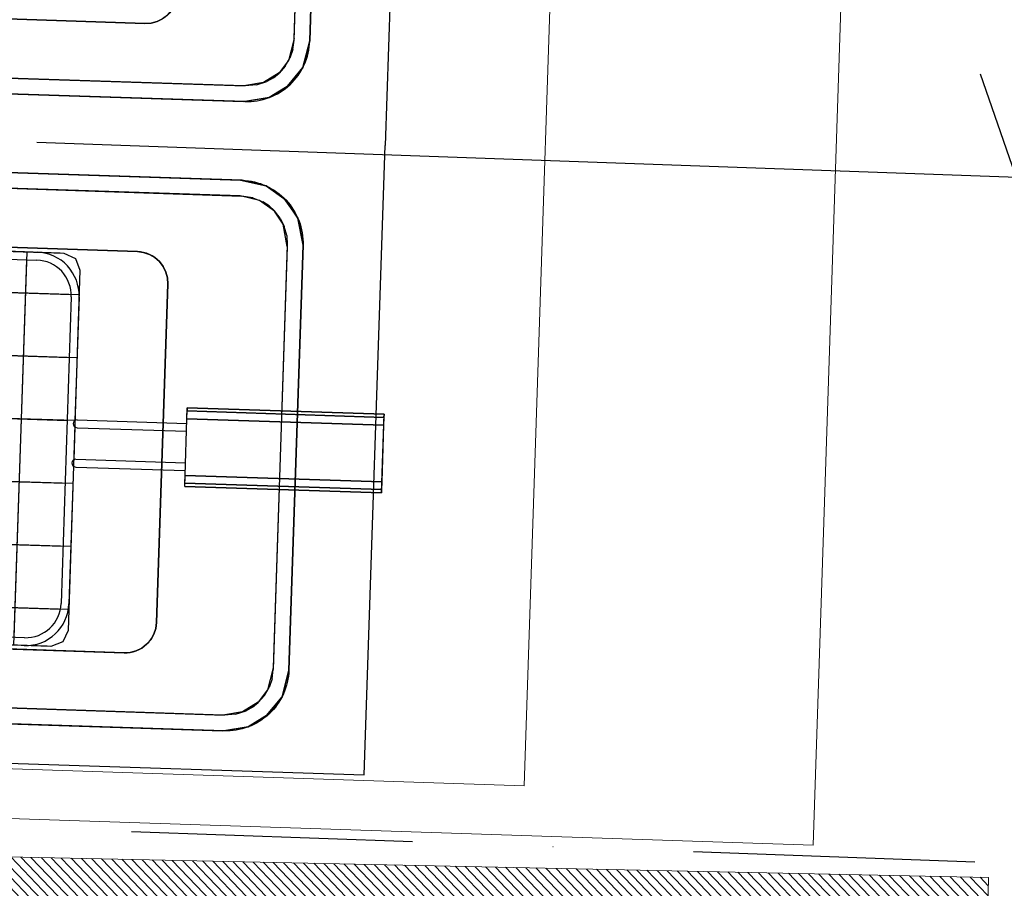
# Model space of a CAD drawing. Header units: millimetres. Extents: x 297264 to 416219, y -77299 to -23696.
# Tile 6 of 187: x 299231 to 299668, y -30238 to -29852. Entities that reach past the tile are written whole.
import ezdxf

# ---------------------------------------------------------------- set-up
doc = ezdxf.new("R2010")
doc.units = ezdxf.units.MM
doc.header["$LTSCALE"] = 2.5
doc.linetypes.add('CONTINUA', pattern=[0])
doc.linetypes.add('DASHDOTX2', pattern=[2, 1, -0.5, 0, -0.5])
for name, color, linetype, lineweight in [('A-WALL', 7, 'Continuous', 30), ('CKD Dimensions', 7, 'Continuous', 0), ('CKD Equipments', 252, 'Continuous', 0), ('ELEVATION 4', 157, 'Continuous', 9), ('HATCH LIGHT', 250, 'Continuous', 0)]:
    doc.layers.add(name, color=color, linetype=linetype, lineweight=lineweight)
for name, color, linetype in [('CKD-Hood', 1, 'Continuous'), ('IQ_200_3D', 1, 'Continuous'), ('IQ_204_2D', 7, 'CONTINUA'), ('IQ_204_3D', 7, 'Continuous')]:
    doc.layers.add(name, color=color, linetype=linetype)
doc.styles.get("Standard").update_dxf_attribs({"font": 'GOTHIC.TTF'})
doc.dimstyles.new('AJKD_30', dxfattribs={"dimscale": 30, "dimtxt": 2, "dimasz": 1, "dimexe": 0.8, "dimexo": 0.8, "dimgap": 0.5, "dimtad": 1, "dimdec": 0, "dimzin": 0, "dimdsep": 46, "dimtxsty": 'Standard', "dimblk": 'ARCHTICK', "dimcen": 0.125, "dimclrd": 251, "dimclre": 251, "dimclrt": 42, "dimadec": 0, "dimazin": 0, "dimtfac": 1, "dimtdec": 0, "dimtix": 1, "dimtmove": 0, "dimatfit": 3, "dimfxl": 1, "dimtolj": 1, "dimtzin": 0, "dimarcsym": 1})

# ---------------------------------------------------------------- blocks, each defined once
blk = doc.blocks.new('G$C90A9299F')
at = {"layer": 'CKD Equipments', "ltscale": 0.25}
h = blk.add_hatch(dxfattribs=at)
h.set_pattern_fill('ANSI31', color=4)
h.set_pattern_definition([(45, (-606493, 32858.5), (-2.24506403, 2.24506403), [])])
h.paths.add_polyline_path([(0, 880), (700, 880), (700, 0), (0, 0)])
h.paths.add_polyline_path([(30, 850), (670, 850), (670, 30), (30, 30)], flags=16)
blk.add_lwpolyline([(0, 880), (700, 880), (700, 0), (0, 0), (0, 880)], dxfattribs=at)
blk = doc.blocks.new('ELECTROLUX-MC7-FRYERTOP-800')
at = {"layer": 'IQ_200_3D'}
for p, q in [((98.88, -463.95, 745), (98.88, -197.95, 745)), ((138.88, -463.95, 745), (138.88, -197.95, 745)), ((178.88, -463.95, 745), (178.88, -197.95, 745)), ((218.88, -463.95, 745), (218.88, -197.95, 745)), ((258.88, -463.95, 745), (258.88, -197.95, 745)), ((298.88, -463.95, 745), (298.88, -197.95, 745)), ((75, -450.95, 870), (75, -210.95, 870)), ((75, -450.95, 750), (75, -210.95, 750)), ((75, -450.95, 790), (75, -210.95, 790)), ((75, -450.95, 830), (75, -210.95, 830)), ((325, -450.95, 870), (325, -210.95, 870)), ((325, -450.95, 750), (325, -210.95, 750)), ((325, -450.95, 790), (325, -210.95, 790)), ((325, -450.95, 830), (325, -210.95, 830)), ((75, -429.96, 745), (325, -429.96, 745)), ((75, -450.95, 895), (75, -450.95, 745)), ((75, -450.95, 895), (75, -450.95, 745)), ((325, -450.95, 895), (325, -450.95, 745)), ((85.39, -463.95, 895), (85.39, -463.95, 745)), ((314.5, -463.95, 870), (85.5, -463.95, 870)), ((314.5, -463.95, 830), (85.5, -463.95, 830)), ((314.5, -463.95, 790), (85.5, -463.95, 790)), ((314.5, -463.95, 750), (85.5, -463.95, 750)), ((126.95, -463.95, 895), (126.95, -463.95, 745)), ((165.7, -463.95, 895), (165.7, -463.95, 745)), ((204.45, -463.95, 895), (204.45, -463.95, 745)), ((244.45, -463.95, 895), (244.45, -463.95, 745)), ((284.28, -463.95, 895), (284.28, -463.95, 745)), ((314.5, -463.95, 895), (314.5, -463.95, 745))]:
    blk.add_line(p, q, dxfattribs=at)
for elevation in [745, 895]:
    blk.add_lwpolyline([(75, -208.45), (78.08, -201.03), (85.5, -197.95), (314.5, -197.95), (321.92, -201.03), (325, -208.45), (325, -453.45), (321.92, -460.88), (314.5, -463.95), (85.5, -463.95), (78.08, -460.88), (75, -453.45)], close=True, dxfattribs=dict(at, elevation=elevation))
for points, invisible_edges in [([(25, -140, 900), (0, -80.5, 900), (0, -655, 900), (25, -565, 900)], 5), ([(375, -140, 900), (400, -80.5, 900), (400, -655, 900), (375, -565, 900)], 7), ([(425, -140, 900), (400, -80.5, 900), (400, -655, 900), (425, -565, 900)], 7), ([(35, -140.98, 890), (25, -140.98, 900), (25, -564.02, 900), (35, -564.02, 890)], 5), ([(72.5, -160, 890), (35, -140, 890), (35, -565, 890), (72.5, -500, 890)], 5), ([(327.5, -160, 890), (365, -140, 890), (365, -565, 890), (327.5, -500, 890)], 5), ([(365, -140.98, 890), (375, -140.98, 900), (375, -564.02, 900), (365, -564.02, 890)], 5), ([(435, -140.98, 890), (425, -140.98, 900), (425, -564.02, 900), (435, -564.02, 890)], 5), ([(472.5, -160, 890), (435, -140, 890), (435, -565, 890), (472.5, -500, 890)], 5), ([(72.5, -500, 730), (327.5, -500, 730), (327.5, -160, 730), (72.5, -160, 730)], 5), ([(72.5, -160, 890), (72.5, -160, 730), (72.5, -500, 730), (72.5, -500, 890)], 1), ([(327.5, -160, 890), (327.5, -160, 730), (327.5, -500, 730), (327.5, -500, 890)], 1), ([(727.5, -500, 730), (472.5, -500, 730), (472.5, -160, 730), (727.5, -160, 730)], 5), ([(472.5, -160, 890), (472.5, -160, 730), (472.5, -500, 730), (472.5, -500, 890)], 1), ([(35, -565, 890), (72.5, -500, 890), (72.88, -503.9, 890), (35.83, -572.03, 890)], 5), ([(327.12, -503.9, 730), (72.88, -503.9, 730), (72.5, -500, 730), (327.5, -500, 730)], 5), ([(72.5, -500, 730), (72.5, -500, 890), (72.88, -503.9, 890), (72.88, -503.9, 730)], 4), ([(327.5, -500, 730), (327.5, -500, 890), (327.12, -503.9, 890), (327.12, -503.9, 730)], 4), ([(365, -565, 890), (327.5, -500, 890), (327.12, -503.9, 890), (364.17, -572.03, 890)], 5), ([(435, -565, 890), (472.5, -500, 890), (472.88, -503.9, 890), (435.83, -572.03, 890)], 5), ([(472.88, -503.9, 730), (727.12, -503.9, 730), (727.5, -500, 730), (472.5, -500, 730)], 5), ([(472.5, -500, 730), (472.5, -500, 890), (472.88, -503.9, 890), (472.88, -503.9, 730)], 4), ([(72.88, -503.9, 890), (35.83, -572.03, 890), (38.29, -578.66, 890), (74.02, -507.65, 890)], 5), ([(74.02, -507.65, 730), (325.98, -507.65, 730), (327.12, -503.9, 730), (72.88, -503.9, 730)], 5), ([(72.88, -503.9, 890), (72.88, -503.9, 730), (74.02, -507.65, 730), (74.02, -507.65, 890)], 5), ([(327.12, -503.9, 890), (327.12, -503.9, 730), (325.98, -507.65, 730), (325.98, -507.65, 890)], 5), ([(327.12, -503.9, 890), (364.17, -572.03, 890), (361.71, -578.66, 890), (325.98, -507.65, 890)], 5), ([(472.88, -503.9, 890), (435.83, -572.03, 890), (438.29, -578.66, 890), (474.02, -507.65, 890)], 5), ([(725.98, -507.65, 730), (474.02, -507.65, 730), (472.88, -503.9, 730), (727.12, -503.9, 730)], 5), ([(472.88, -503.9, 890), (472.88, -503.9, 730), (474.02, -507.65, 730), (474.02, -507.65, 890)], 5), ([(38.29, -578.66, 890), (74.02, -507.65, 890), (75.87, -511.11, 890), (40.74, -582.65, 890)], 5), ([(75.87, -511.11, 890), (40.74, -582.65, 890), (43.79, -586.21, 890), (78.36, -514.14, 890)], 5), ([(324.13, -511.11, 730), (75.87, -511.11, 730), (74.02, -507.65, 730), (325.98, -507.65, 730)], 5), ([(74.02, -507.65, 730), (74.02, -507.65, 890), (75.87, -511.11, 890), (75.87, -511.11, 730)], 5), ([(78.36, -514.14, 730), (321.64, -514.14, 730), (324.13, -511.11, 730), (75.87, -511.11, 730)], 5), ([(75.87, -511.11, 890), (75.87, -511.11, 730), (78.36, -514.14, 730), (78.36, -514.14, 890)], 5), ([(324.13, -511.11, 890), (324.13, -511.11, 730), (321.64, -514.14, 730), (321.64, -514.14, 890)], 5), ([(324.13, -511.11, 890), (359.26, -582.65, 890), (356.21, -586.21, 890), (321.64, -514.14, 890)], 5), ([(325.98, -507.65, 730), (325.98, -507.65, 890), (324.13, -511.11, 890), (324.13, -511.11, 730)], 5), ([(361.71, -578.66, 890), (325.98, -507.65, 890), (324.13, -511.11, 890), (359.26, -582.65, 890)], 5), ([(438.29, -578.66, 890), (474.02, -507.65, 890), (475.87, -511.11, 890), (440.74, -582.65, 890)], 5), ([(475.87, -511.11, 890), (440.74, -582.65, 890), (443.79, -586.21, 890), (478.36, -514.14, 890)], 5), ([(475.87, -511.11, 730), (724.13, -511.11, 730), (725.98, -507.65, 730), (474.02, -507.65, 730)], 5), ([(474.02, -507.65, 730), (474.02, -507.65, 890), (475.87, -511.11, 890), (475.87, -511.11, 730)], 5), ([(43.79, -586.21, 890), (78.36, -514.14, 890), (81.39, -516.63, 890), (48.33, -589.94, 890)], 5), ([(81.39, -516.63, 890), (48.33, -589.94, 890), (53.52, -592.72, 890), (84.85, -518.48, 890)], 5), ([(53.52, -592.72, 890), (84.85, -518.48, 890), (88.6, -519.62, 890), (59.15, -594.42, 890)], 5), ([(318.61, -516.63, 730), (81.39, -516.63, 730), (78.36, -514.14, 730), (321.64, -514.14, 730)], 5), ([(78.36, -514.14, 730), (78.36, -514.14, 890), (81.39, -516.63, 890), (81.39, -516.63, 730)], 5), ([(84.85, -518.48, 730), (315.15, -518.48, 730), (318.61, -516.63, 730), (81.39, -516.63, 730)], 5), ([(81.39, -516.63, 890), (81.39, -516.63, 730), (84.85, -518.48, 730), (84.85, -518.48, 890)], 5), ([(311.4, -519.62, 730), (88.6, -519.62, 730), (84.85, -518.48, 730), (315.15, -518.48, 730)], 5), ([(84.85, -518.48, 730), (84.85, -518.48, 890), (88.6, -519.62, 890), (88.6, -519.62, 730)], 5), ([(315.15, -518.48, 730), (315.15, -518.48, 890), (311.4, -519.62, 890), (311.4, -519.62, 730)], 5), ([(346.48, -592.72, 890), (315.15, -518.48, 890), (311.4, -519.62, 890), (340.85, -594.42, 890)], 5), ([(346.48, -592.72, 890), (315.15, -518.48, 890), (311.4, -519.62, 890), (340.85, -594.42, 890)], 5), ([(318.61, -516.63, 890), (318.61, -516.63, 730), (315.15, -518.48, 730), (315.15, -518.48, 890)], 5), ([(318.61, -516.63, 890), (351.67, -589.94, 890), (346.48, -592.72, 890), (315.15, -518.48, 890)], 5), ([(321.64, -514.14, 730), (321.64, -514.14, 890), (318.61, -516.63, 890), (318.61, -516.63, 730)], 5), ([(356.21, -586.21, 890), (321.64, -514.14, 890), (318.61, -516.63, 890), (351.67, -589.94, 890)], 5), ([(443.79, -586.21, 890), (478.36, -514.14, 890), (481.39, -516.63, 890), (448.33, -589.94, 890)], 5), ([(481.39, -516.63, 890), (448.33, -589.94, 890), (453.52, -592.72, 890), (484.85, -518.48, 890)], 5), ([(453.52, -592.72, 890), (484.85, -518.48, 890), (488.6, -519.62, 890), (459.15, -594.42, 890)], 5), ([(453.52, -592.72, 890), (484.85, -518.48, 890), (488.6, -519.62, 890), (459.15, -594.42, 890)], 5), ([(88.6, -519.62, 890), (59.15, -594.42, 890), (65, -595, 890), (92.5, -520, 890)], 5), ([(65, -595, 890), (92.5, -520, 890), (307.5, -520, 890), (335, -595, 890)], 5), ([(92.5, -520, 730), (307.5, -520, 730), (311.4, -519.62, 730), (88.6, -519.62, 730)], 4), ([(88.6, -519.62, 890), (88.6, -519.62, 730), (92.5, -520, 730), (92.5, -520, 890)], 1), ([(311.4, -519.62, 890), (311.4, -519.62, 730), (307.5, -520, 730), (307.5, -520, 890)], 1), ([(311.4, -519.62, 890), (340.85, -594.42, 890), (335, -595, 890), (307.5, -520, 890)], 5), ([(311.4, -519.62, 890), (340.85, -594.42, 890), (335, -595, 890), (307.5, -520, 890)], 5), ([(488.6, -519.62, 890), (459.15, -594.42, 890), (465, -595, 890), (492.5, -520, 890)], 5), ([(488.6, -519.62, 890), (459.15, -594.42, 890), (465, -595, 890), (492.5, -520, 890)], 5), ([(735, -595, 890), (707.5, -520, 890), (492.5, -520, 890), (465, -595, 890)], 5), ([(28.04, -580.31, 900), (25, -565, 900), (0, -655, 900)], 10), ([(37.46, -576.41, 890), (35, -564.02, 890), (25, -564.02, 900), (28.04, -580.31, 900)], 10), ([(362.54, -576.41, 890), (365, -564.02, 890), (375, -564.02, 900), (371.96, -580.31, 900)], 10), ([(371.96, -580.31, 900), (375, -565, 900), (400, -655, 900)], 14), ([(428.04, -580.31, 900), (425, -565, 900), (400, -655, 900)], 14), ([(437.46, -576.41, 890), (435, -564.02, 890), (425, -564.02, 900), (428.04, -580.31, 900)], 10), ([(42.33, -597.23, 900), (36.72, -593.28, 900), (28.04, -580.31, 900), (0, -655, 900)], 12), ([(43.99, -586.18, 890), (37.46, -576.41, 890), (28.04, -580.31, 900), (35.68, -591.73, 900)], 10), ([(356.01, -586.18, 890), (362.54, -576.41, 890), (371.96, -580.31, 900), (364.32, -591.73, 900)], 10), ([(357.67, -597.23, 900), (363.28, -593.28, 900), (371.96, -580.31, 900), (400, -655, 900)], 12), ([(442.33, -597.23, 900), (436.72, -593.28, 900), (428.04, -580.31, 900), (400, -655, 900)], 12), ([(443.99, -586.18, 890), (437.46, -576.41, 890), (428.04, -580.31, 900), (435.68, -591.73, 900)], 10), ([(52.08, -591.86, 890), (43.99, -586.18, 890), (35.68, -591.73, 900), (47.95, -601.18, 900)], 10), ([(347.92, -591.86, 890), (356.01, -586.18, 890), (364.32, -591.73, 900), (352.05, -601.18, 900)], 10), ([(452.08, -591.86, 890), (443.99, -586.18, 890), (435.68, -591.73, 900), (447.95, -601.18, 900)], 10), ([(66.11, -595, 890), (52.08, -591.86, 890), (47.95, -601.18, 900), (65, -605, 900)], 10), ([(333.89, -595, 890), (347.92, -591.86, 890), (352.05, -601.18, 900), (335, -605, 900)], 10), ([(466.11, -595, 890), (452.08, -591.86, 890), (447.95, -601.18, 900), (465, -605, 900)], 10), ([(65, -605, 900), (47.95, -601.18, 900), (42.33, -597.23, 900), (0, -655, 900)], 12), ([(335, -605, 900), (333.89, -595, 890), (66.11, -595, 890), (65, -605, 900)], 5), ([(335, -605, 900), (352.05, -601.18, 900), (357.67, -597.23, 900), (400, -655, 900)], 12), ([(465, -605, 900), (447.95, -601.18, 900), (442.33, -597.23, 900), (400, -655, 900)], 12), ([(465, -605, 900), (466.11, -595, 890), (733.89, -595, 890), (735, -605, 900)], 5), ([(0, -655, 900), (400, -655, 900), (335, -605, 900), (65, -605, 900)], 10), ([(800, -655, 900), (400, -655, 900), (465, -605, 900), (735, -605, 900)], 10)]:
    blk.add_3dface(points, dxfattribs=dict(at, invisible_edges=invisible_edges))
blk.add_3dface([(92.5, -520, 890), (92.5, -520, 730), (307.5, -520, 730), (307.5, -520, 890)], dxfattribs=at)
at = {"layer": 'IQ_204_2D'}
for p, q in [((98.88, -202.89), (98.88, -458.66)), ((138.88, -202.89), (138.88, -458.95)), ((178.88, -202.89), (178.88, -458.95)), ((218.88, -202.89), (218.88, -458.95)), ((258.88, -202.89), (258.88, -458.95)), ((298.88, -202.89), (298.88, -458.91)), ((80, -429.96), (320, -429.96))]:
    blk.add_line(p, q, dxfattribs=at)
at = {"layer": 'IQ_204_2D', "linetype": 'Continuous'}
for p, q in [((75, -436.45), (75, -225.39)), ((80, -436.45), (80, -225.39)), ((320, -225.39), (320, -436.45)), ((325, -225.39), (325, -436.45)), ((297.5, -458.95), (102.5, -458.95)), ((189.9, -463.95), (102.5, -463.95)), ((189.45, -465.39), (189.45, -534.95)), ((214.9, -463.95), (194, -463.95)), ((194.45, -465.39), (194.45, -534.95)), ((214.45, -465.39), (214.45, -534.95)), ((297.5, -463.95), (219, -463.95)), ((219.45, -465.39), (219.45, -534.95)), ((179.45, -659.95), (179.45, -534.95)), ((179.45, -534.95), (229.45, -534.95)), ((229.45, -659.95), (229.45, -534.95)), ((179.45, -659.95), (229.45, -659.95))]:
    blk.add_line(p, q, dxfattribs=at)
at = {"layer": 'IQ_204_2D'}
for points in [[(375, -140), (375, -565, -0.414214), (335, -605), (65, -605, -0.414214), (25, -565), (25, -140, -0.414214), (65, -100), (335, -100, -0.414214)], [(425, -140), (425, -565, 0.414214), (465, -605), (735, -605, 0.414214), (775, -565), (775, -140, 0.414214), (735, -100), (465, -100, 0.414214)], [(92.5, -520), (307.5, -520, 0.414214), (327.5, -500), (327.5, -160, 0.414214), (307.5, -140), (92.5, -140, 0.414214), (72.5, -160), (72.5, -500, 0.414214)], [(707.5, -520), (492.5, -520, -0.414214), (472.5, -500), (472.5, -160, -0.414214), (492.5, -140), (707.5, -140, -0.414214), (727.5, -160), (727.5, -500, -0.414214)]]:
    blk.add_lwpolyline(points, format="xyb", close=True, dxfattribs=at)
at = {"layer": 'IQ_204_2D', "linetype": 'Continuous'}
for centre, radius, start, end in [((102.5, -436.45), 27.5, 180, 270), ((102.5, -436.45), 22.5, 180, 270), ((297.5, -436.45), 27.5, 270, 0), ((297.5, -436.45), 22.5, 270, 0), ((191.95, -465.39), 2.5, 0, 180), ((216.95, -465.39), 2.5, 0, 180)]:
    blk.add_arc(centre, radius, start, end, dxfattribs=at)
at = {"layer": 'IQ_204_3D'}
for points, invisible_edges in [([(179.45, -534.95, 968), (181.5, -534.95, 972.95), (181.5, -534.95, 957.05), (179.45, -534.95, 962)], 15), ([(179.45, -534.95, 962), (181.5, -534.95, 957.05), (181.5, -659.95, 957.05), (179.45, -659.95, 962)], 10), ([(181.5, -534.95, 972.95), (186.45, -534.95, 975), (186.45, -534.95, 955), (181.5, -534.95, 957.05)], 15), ([(186.45, -534.95, 975), (222.45, -534.95, 975), (222.45, -534.95, 955), (186.45, -534.95, 955)], 15), ([(227.4, -534.95, 972.95), (222.45, -534.95, 975), (222.45, -534.95, 955), (227.4, -534.95, 957.05)], 15), ([(229.45, -534.95, 968), (227.4, -534.95, 972.95), (227.4, -534.95, 957.05), (229.45, -534.95, 962)], 15), ([(179.45, -659.95, 968), (181.5, -659.95, 972.95), (181.5, -659.95, 957.05), (179.45, -659.95, 962)], 15), ([(181.5, -659.95, 972.95), (186.45, -659.95, 975), (186.45, -659.95, 955), (181.5, -659.95, 957.05)], 15), ([(186.45, -659.95, 975), (222.45, -659.95, 975), (222.45, -659.95, 955), (186.45, -659.95, 955)], 15), ([(227.4, -659.95, 972.95), (222.45, -659.95, 975), (222.45, -659.95, 955), (227.4, -659.95, 957.05)], 15), ([(229.45, -659.95, 968), (227.4, -659.95, 972.95), (227.4, -659.95, 957.05), (229.45, -659.95, 962)], 15)]:
    blk.add_3dface(points, dxfattribs=dict(at, invisible_edges=invisible_edges))
for points in [[(179.45, -534.95, 962), (179.45, -534.95, 968), (179.45, -659.95, 968), (179.45, -659.95, 962)], [(179.45, -534.95, 968), (181.5, -534.95, 972.95), (181.5, -659.95, 972.95), (179.45, -659.95, 968)], [(181.5, -534.95, 957.05), (186.45, -534.95, 955), (186.45, -659.95, 955), (181.5, -659.95, 957.05)], [(181.5, -534.95, 972.95), (186.45, -534.95, 975), (186.45, -659.95, 975), (181.5, -659.95, 972.95)], [(222.45, -534.95, 955), (222.45, -659.95, 955), (186.45, -659.95, 955), (186.45, -534.95, 955)], [(186.45, -534.95, 975), (222.45, -534.95, 975), (222.45, -659.95, 975), (186.45, -659.95, 975)], [(222.45, -534.95, 955), (227.4, -534.95, 957.05), (227.4, -659.95, 957.05), (222.45, -659.95, 955)], [(222.45, -534.95, 975), (227.4, -534.95, 972.95), (227.4, -659.95, 972.95), (222.45, -659.95, 975)], [(227.4, -534.95, 957.05), (229.45, -534.95, 962), (229.45, -659.95, 962), (227.4, -659.95, 957.05)], [(229.45, -534.95, 968), (227.4, -534.95, 972.95), (227.4, -659.95, 972.95), (229.45, -659.95, 968)], [(229.45, -534.95, 962), (229.45, -534.95, 968), (229.45, -659.95, 968), (229.45, -659.95, 962)]]:
    blk.add_3dface(points, dxfattribs=at)
blk = doc.blocks.new('_ArchTick')
at = {"color": 0, "linetype": 'ByBlock', "const_width": 0.15}
blk.add_lwpolyline([(-0.5, -0.5), (0.5, 0.5)], dxfattribs=at)

msp = doc.modelspace()

# ---------------------------------------------------------------- hatches: boundary and pattern name
at = {"layer": 'HATCH LIGHT', "true_color": 0x636466}
h = msp.add_hatch(dxfattribs=at)
h.set_pattern_fill('ANSI32', color=251, scale=6)
h.set_pattern_definition([(45, (233893.35, -46725.026), (-40.411153, 40.411153), []), (45, (233920.29, -46725.026), (-40.411153, 40.411153), [])])
h.paths.add_polyline_path([(311036.19, -32589.97), (310842.25, -32638.82), (311023.79, -33359.69), (298471.14, -33359.58, -0.000263), (298456.61, -33559.58), (311280.4, -33559.7)])
h.paths.add_polyline_path([(298885.09, -25157.06), (298685, -25157.06, -0.011972), (298203.78, -34256.03), (298404.38, -34256.03, 0.01196)])
h.paths.add_polyline_path([(298868.71, -25697.6), (308547.65, -26046.56, 0.003501), (309041.72, -26800.64), (309209.35, -26691.53), (308659.24, -25850.46), (298874.95, -25497.7, -0.000262)])
h = msp.add_hatch(dxfattribs=at)
h.set_pattern_fill('ANSI37', color=251, scale=8)
h.set_pattern_definition([(45, (233893.352, -46725.026), (-17.960512, 17.960512), []), (135, (233893.352, -46725.026), (-17.960512, -17.960512), [])])
edge = h.paths.add_edge_path()
edge.add_line((301662.25, -25798.32), (298868.71, -25697.6))
edge.add_arc((108471.36, -19659.44), 190493.08, 356.5735369, 358.1835586, ccw=False)
edge.add_line((298623.89, -31044.72), (301473.11, -31044.74))
edge.add_line((301473.11, -31044.74), (301599.61, -27535.69))
edge.add_line((301599.61, -27535.69), (301499.68, -27532.09))
edge.add_line((301499.68, -27532.09), (301470.43, -28343.52))
edge.add_line((301470.43, -28343.52), (301470.43, -28343.52))
edge.add_line((301470.43, -28343.52), (301405.58, -30142.35))
edge.add_line((301405.58, -30142.35), (301376.65, -30944.74))
edge.add_line((301376.65, -30944.74), (298744.94, -30944.72))
edge.add_line((298744.94, -30944.72), (298870.96, -27449.28))
edge.add_line((298870.96, -27449.28), (299870.31, -27485.31))
edge.add_line((299870.31, -27485.31), (299911.71, -27486.81))
edge.add_line((299911.71, -27486.81), (299915.31, -27386.87))
edge.add_line((299915.31, -27386.87), (298874.57, -27349.35))
edge.add_line((298874.57, -27349.35), (298930.47, -25799.9))
edge.add_line((298930.47, -25799.9), (300429.5, -25853.94))
edge.add_line((300429.5, -25853.94), (300418.69, -26153.75))
edge.add_line((300418.69, -26153.75), (300395.29, -26801.7))
edge.add_line((300395.29, -26801.7), (300392.65, -26874.86))
edge.add_line((300392.65, -26874.86), (300492.58, -26878.47))
edge.add_line((300492.58, -26878.47), (300529.38, -25857.54))
edge.add_line((300529.38, -25857.54), (301558.71, -25894.65))
edge.add_line((301558.71, -25894.65), (301532.11, -26632.68))
edge.add_line((301532.11, -26632.68), (301632.04, -26636.28))
edge.add_line((301632.04, -26636.28), (301662.25, -25798.32))

# ---------------------------------------------------------------- linework, layer by layer
at = {"layer": 'CKD Dimensions', "elevation": 620}
msp.add_lwpolyline([(299454.93, -30192.78), (299473.8, -29623.09), (298934.09, -29605.22), (298915.23, -30174.9), (299454.93, -30192.78)], dxfattribs=at)
at = {"layer": 'CKD Equipments', "elevation": 890}
msp.add_lwpolyline([(298783.81, -30192.65), (298802.84, -29617.96), (299602.4, -29644.45), (299583.37, -30219.13), (298783.81, -30192.65)], dxfattribs=at)
at = {"layer": 'CKD-Hood', "linetype": 'DASHDOTX2', "ltscale": 50, "elevation": 890}
msp.add_lwpolyline([(298874.16, -27596.69), (298780.49, -30195), (299779.84, -30231.03), (299873.52, -27632.72)], close=True, dxfattribs=at)
msp.add_lwpolyline([(299779.84, -30231.03), (298874.16, -27596.69)], dxfattribs=at)

# ---------------------------------------------------------------- block references
at = {"xscale": 0.7, "yscale": 0.7, "zscale": 0.7, "rotation": 88.10288386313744}
msp.add_blockref('ELECTROLUX-MC7-FRYERTOP-800', (298925.64, -30172.75, 890), dxfattribs=at)
at = {"layer": 'A-WALL', "rotation": 268.7981669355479}
msp.add_blockref('G$C90A9299F', (298781.54, -30215.07, -270), dxfattribs=at)

# ---------------------------------------------------------------- leaders
at = {"layer": 'ELEVATION 4'}
msp.add_leader([(299981.9, -29933.3), (299238.38, -29906.63)], dimstyle='AJKD_30', override={"dimasz": 5, "dimgap": 0.5, "dimtad": 0, "dimldrblk": 'DotBlank', "dimfxl": 0.18, "dimfxlon": 1, "dimarcsym": 2}, dxfattribs=at)

doc.saveas('drawing.dxf')
